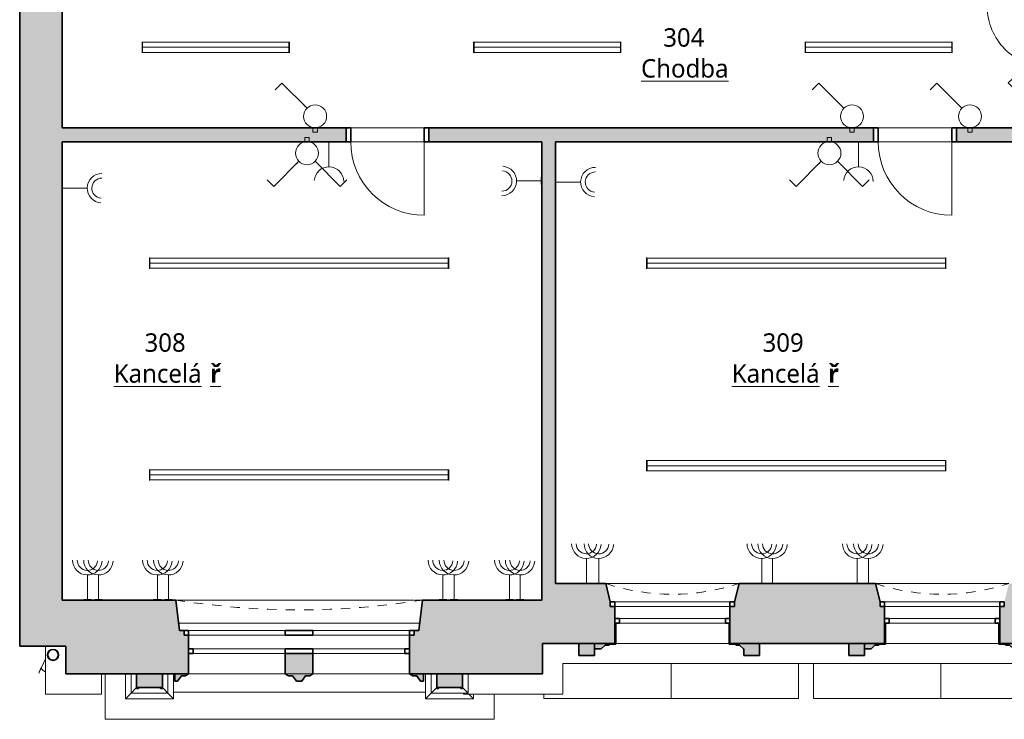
# Model space of a CAD drawing. Header units: metres. Extents: x -0.2 to 46.4, y -4.9 to 28.
# Tile 1 of 15: x -0.2 to 10.5, y -0.5 to 7.1. Entities that reach past the tile are written whole.
import ezdxf

# ---------------------------------------------------------------- set-up
doc = ezdxf.new("R2010")
doc.units = ezdxf.units.M
doc.linetypes.add('AV - Cerch_ 1 tecka 4mm', pattern=[0.006, 0.004, -0.001, 0, -0.001])
doc.layers.add('AV-MISTNOSTI', color=5, linetype='Continuous', lineweight=5, true_color=0x0000ff)
doc.layers.add('AV-TEXTY', color=5, linetype='Continuous', lineweight=13, true_color=0x0000ff)
doc.layers.add('AV-SRAFY', color=7, linetype='Continuous', lineweight=35)
doc.layers.add('AV-STAVBA', color=7, linetype='Continuous', lineweight=18)
doc.styles.add('Trebuchet MS_B', font='trebuc.ttf', dxfattribs={"height": 0.2})

# ---------------------------------------------------------------- blocks, each defined once
blk = doc.blocks.new('DO_2-L_Ocel_ - 1250x1970-985152-3NP')
at = {"layer": 'AV-STAVBA', "color": 254, "true_color": 0xcccccc}
for p, q in [((0.65, 0.725), (0.65, 0.075)), ((-0.6, 0.075), (-0.176, 0.499)), ((-0.635, 0.075), (-0.635, -0.075)), ((-0.6, 0.075), (0.65, 0.075)), ((0, 0.075), (0, -0.075)), ((0.685, 0.075), (0.685, -0.075)), ((-0.6, -0.075), (0.65, -0.075))]:
    blk.add_line(p, q, dxfattribs=at)
at = {"layer": 'AV-STAVBA', "color": 254, "lineweight": 35, "true_color": 0xcccccc}
for p, q in [((-0.6, 0.075), (-0.635, 0.075)), ((-0.635, 0.075), (-0.635, -0.075)), ((-0.6, -0.075), (-0.6, 0.075)), ((0.685, 0.075), (0.65, 0.075)), ((0.65, 0.075), (0.65, -0.075)), ((0.685, -0.075), (0.685, 0.075)), ((-0.635, -0.075), (-0.6, -0.075)), ((0.65, -0.075), (0.685, -0.075))]:
    blk.add_line(p, q, dxfattribs=at)
at = {"layer": 'AV-STAVBA', "color": 254, "linetype": 'AV - Cerch_ 1 tecka 4mm', "true_color": 0xcccccc}
for p, q in [((-0.635, 0.075), (0.685, 0.075)), ((-0.6, 0.075), (0.65, 0.075)), ((-0.635, -0.075), (0.685, -0.075)), ((-0.6, -0.075), (0.65, -0.075))]:
    blk.add_line(p, q, dxfattribs=at)
at = {"layer": 'AV-STAVBA', "color": 254, "true_color": 0xcccccc}
for centre, radius, start, end in [((0.65, 0.075), 0.65, 89.9951, 180), ((-0.6, 0.075), 0.6, 360, 45)]:
    blk.add_arc(centre, radius, start, end, dxfattribs=at)
blk = doc.blocks.new('DO_1-P_Ocel_ - 800x1970_150-917843-3NP')
at = {"layer": 'AV-STAVBA', "color": 254, "true_color": 0xcccccc}
for p, q in [((-0.4, 0.875), (-0.4, 0.075)), ((-0.4, 0.075), (0.4, 0.075)), ((-0.4, -0.075), (0.4, -0.075))]:
    blk.add_line(p, q, dxfattribs=at)
at = {"layer": 'AV-STAVBA', "color": 254, "linetype": 'AV - Cerch_ 1 tecka 4mm', "true_color": 0xcccccc}
for p, q in [((-0.45, 0.075), (0.45, 0.075)), ((-0.4, 0.075), (0.4, 0.075)), ((-0.45, -0.075), (0.45, -0.075)), ((-0.4, -0.075), (0.4, -0.075))]:
    blk.add_line(p, q, dxfattribs=at)
at = {"layer": 'AV-STAVBA', "color": 254, "lineweight": 35, "true_color": 0xcccccc}
for p, q in [((-0.4, 0.075), (-0.45, 0.075)), ((-0.45, 0.075), (-0.45, -0.075)), ((-0.4, -0.075), (-0.4, 0.075)), ((0.45, 0.075), (0.4, 0.075)), ((0.4, 0.075), (0.4, -0.075)), ((0.45, -0.075), (0.45, 0.075)), ((-0.45, -0.075), (-0.4, -0.075)), ((0.4, -0.075), (0.45, -0.075))]:
    blk.add_line(p, q, dxfattribs=at)
at = {"layer": 'AV-STAVBA', "color": 254, "true_color": 0xcccccc}
blk.add_arc((-0.4, 0.075), 0.8, 0, 90, dxfattribs=at)
blk = doc.blocks.new('WI_2-2_dvojité_bez středního sloupku - 1250x2320-1217601-3NP')
at = {"layer": 'AV-STAVBA', "color": 254, "linetype": 'AV - Cerch_ 1 tecka 4mm', "lineweight": 13, "true_color": 0xcccccc}
for p, q in [((0.675, 0.325), (-0.675, 0.325)), ((-0.675, 0.325), (0.675, 0.325)), ((0.625, 0.325), (-0.625, 0.325)), ((0.675, -0.325), (-0.675, -0.325)), ((0.625, -0.325), (-0.625, -0.325)), ((-0.625, -0.325), (0.625, -0.325))]:
    blk.add_line(p, q, dxfattribs=at)
at = {"layer": 'AV-STAVBA', "color": 254, "lineweight": 35, "true_color": 0xcccccc}
for p, q in [((-0.625, 0.125), (-0.675, 0.125)), ((-0.675, 0.125), (-0.675, 0.075)), ((-0.625, 0.075), (-0.625, 0.125)), ((0.675, 0.125), (0.625, 0.125)), ((0.625, 0.125), (0.625, 0.075)), ((0.675, 0.075), (0.675, 0.125)), ((-0.675, 0.075), (-0.625, 0.075)), ((0.625, 0.075), (0.675, 0.075)), ((-0.625, -0.105), (-0.625, -0.055)), ((-0.625, -0.055), (-0.575, -0.055)), ((-0.575, -0.105), (-0.625, -0.105)), ((-0.575, -0.055), (-0.575, -0.105)), ((0.575, -0.105), (0.575, -0.055)), ((0.575, -0.055), (0.625, -0.055)), ((0.625, -0.105), (0.575, -0.105)), ((0.625, -0.055), (0.625, -0.105))]:
    blk.add_line(p, q, dxfattribs=at)
at = {"layer": 'AV-STAVBA', "color": 254, "true_color": 0xcccccc}
for p, q in [((-0.675, 0.075), (-0.675, 0.125)), ((-0.675, 0.125), (0.675, 0.125)), ((-0.625, 0.125), (0.031, 0.125)), ((-0.625, 0.075), (-0.625, 0.125)), ((0.031, 0.125), (0.625, 0.125)), ((0.625, 0.075), (0.625, 0.125)), ((0.675, 0.075), (0.675, 0.125)), ((-0.675, 0.075), (0.675, 0.075)), ((0.031, 0.075), (-0.625, 0.075)), ((0.625, 0.075), (0.031, 0.075)), ((-0.625, -0.055), (-0.625, -0.105)), ((-0.625, -0.055), (0.625, -0.055)), ((-0.625, -0.105), (0.625, -0.105)), ((0.031, -0.055), (-0.575, -0.055)), ((-0.575, -0.055), (-0.575, -0.105)), ((-0.575, -0.105), (0.031, -0.105)), ((0.575, -0.055), (0.031, -0.055)), ((0.031, -0.105), (0.575, -0.105)), ((0.575, -0.055), (0.575, -0.105)), ((0.625, -0.055), (0.625, -0.105))]:
    blk.add_line(p, q, dxfattribs=at)
blk = doc.blocks.new('GM_Nika se zkoseným ostěním a klenutým nadpražím - 1350x2500_200-1217707-3NP')
at = {"layer": 'AV-STAVBA', "color": 254, "linetype": 'AV - Cerch_ 1 tecka 4mm', "lineweight": 13, "true_color": 0xcccccc}
for p, q in [((0.675, 0.325), (-0.675, 0.325)), ((0.725, -0.325), (-0.725, -0.325))]:
    blk.add_line(p, q, dxfattribs=at)
blk.add_arc((0, -2.537), 2.328, 71.8558, 108.1442, dxfattribs=at)
blk = doc.blocks.new('GM_Nika_zkosené ostění - v900-1218213-3NP')
at = {"layer": 'AV-STAVBA', "color": 254, "linetype": 'AV - Cerch_ 1 tecka 4mm', "lineweight": 13, "true_color": 0xcccccc}
blk.add_line((-0.6, 0.325), (0.85, 0.325), dxfattribs=at)
blk = doc.blocks.new('WI_4-4_dvojité - 2400x2350-1624758-3NP')
at = {"layer": 'AV-STAVBA', "color": 254, "linetype": 'AV - Cerch_ 1 tecka 4mm', "lineweight": 13, "true_color": 0xcccccc}
for p, q in [((1.25, 0.4), (-1.25, 0.4)), ((1.2, 0.4), (-1.2, 0.4)), ((-1.2, 0.4), (1.2, 0.4)), ((1.25, -0.4), (-1.25, -0.4)), ((-1.25, -0.4), (1.25, -0.4)), ((1.2, -0.4), (-1.2, -0.4))]:
    blk.add_line(p, q, dxfattribs=at)
at = {"layer": 'AV-STAVBA', "color": 254, "lineweight": 35, "true_color": 0xcccccc}
for p, q in [((-1.15, 0.18), (-1.2, 0.18)), ((-1.2, 0.13), (-1.15, 0.13)), ((-1.15, 0.13), (-1.15, 0.18)), ((-0.15, 0.18), (-0.15, 0.13)), ((-0.15, 0.13), (0.15, 0.13)), ((0.15, 0.13), (0.15, 0.18)), ((1.2, 0.18), (1.15, 0.18)), ((1.15, 0.18), (1.15, 0.13)), ((1.15, 0.13), (1.2, 0.13)), ((-1.2, -0.07), (-1.25, -0.07)), ((-1.2, -0.02), (-1.2, -0.07)), ((-0.15, -0.07), (-0.15, -0.02)), ((-0.15, -0.02), (0.15, -0.02)), ((0.15, -0.07), (-0.15, -0.07)), ((0.15, -0.02), (0.15, -0.07)), ((1.2, -0.07), (1.2, -0.02)), ((1.25, -0.07), (1.2, -0.07))]:
    blk.add_line(p, q, dxfattribs=at)
at = {"layer": 'AV-STAVBA', "color": 254, "true_color": 0xcccccc}
for p, q in [((-1.2, 0.13), (-1.2, 0.18)), ((-1.2, 0.18), (1.2, 0.18)), ((-1.2, 0.13), (1.2, 0.13)), ((-1.15, 0.18), (-0.15, 0.18)), ((-1.15, 0.13), (-1.15, 0.18)), ((-0.15, 0.13), (-1.15, 0.13)), ((0.15, 0.18), (1.15, 0.18)), ((1.15, 0.13), (0.15, 0.13)), ((1.15, 0.13), (1.15, 0.18)), ((1.2, 0.13), (1.2, 0.18)), ((-1.25, -0.02), (-1.25, -0.07)), ((-1.25, -0.02), (1.25, -0.02)), ((-1.25, -0.07), (1.25, -0.07)), ((-0.15, -0.02), (-1.2, -0.02)), ((-1.2, -0.02), (-1.2, -0.07)), ((-1.2, -0.07), (-0.15, -0.07)), ((1.2, -0.02), (0.15, -0.02)), ((0.15, -0.07), (1.2, -0.07)), ((1.2, -0.02), (1.2, -0.07)), ((1.25, -0.02), (1.25, -0.07))]:
    blk.add_line(p, q, dxfattribs=at)
blk = doc.blocks.new('GM_Nika se zkoseným ostěním a klenutým nadpražím - 2600x2500_6500-1221267-3NP')
at = {"layer": 'AV-STAVBA', "color": 254, "linetype": 'AV - Cerch_ 1 tecka 4mm', "lineweight": 13, "true_color": 0xcccccc}
for p, q in [((1.3, 0.4), (-1.3, 0.4)), ((1.34, -0.4), (-1.34, -0.4))]:
    blk.add_line(p, q, dxfattribs=at)
blk.add_arc((0, -8.794), 8.5, 80.9297, 99.0703, dxfattribs=at)
blk = doc.blocks.new('GM_Nika_zkosené ostění - v850-1221131-3NP')
at = {"layer": 'AV-STAVBA', "color": 254, "linetype": 'AV - Cerch_ 1 tecka 4mm', "lineweight": 13, "true_color": 0xcccccc}
blk.add_line((-1.215, 0.4), (1.465, 0.4), dxfattribs=at)
blk = doc.blocks.new('GM_Detový svod_1 - GM_Detový svod_04-1520184-3NP')
at = {"layer": 'AV-STAVBA', "color": 254, "true_color": 0xcccccc}
blk.add_line((0.045, 0.191), (0.001, 0.097), dxfattribs=at)
at = {"layer": 'AV-STAVBA', "color": 254, "true_color": 0xcccccc, "flags": 128}
blk.add_lwpolyline([(0.001, 0.097), (0, 0.095), (-0.002, 0.092), (-0.003, 0.089), (-0.004, 0.086), (-0.005, 0.084), (-0.007, 0.081), (-0.008, 0.078), (-0.009, 0.076), (-0.01, 0.074), (-0.011, 0.071), (-0.012, 0.069), (-0.013, 0.067), (-0.014, 0.065), (-0.015, 0.063), (-0.016, 0.061), (-0.017, 0.059), (-0.017, 0.058), (-0.018, 0.056), (-0.019, 0.055), (-0.019, 0.053), (-0.02, 0.052), (-0.02, 0.051), (-0.021, 0.05), (-0.021, 0.049), (-0.022, 0.049), (-0.022, 0.048), (-0.022, 0.047), (-0.022, 0.047), (-0.022, 0.047), (-0.023, 0.047), (-0.023, 0.047)], dxfattribs=at)
at = {"layer": 'AV-STAVBA', "color": 254, "lineweight": 35, "true_color": 0xcccccc}
for radius, start, end in [(0.06, 360, 180), (0.06, 180, 360), (0.058, 360, 180), (0.058, 180, 360)]:
    blk.add_arc((0.127, 0.233), radius, start, end, dxfattribs=at)
at = {"layer": 'AV-STAVBA', "color": 254, "true_color": 0xcccccc}
blk.add_arc((0.032, 0.021), 0.06, 155, 170, dxfattribs=at)
blk.add_open_spline([(0.003, 0.101), (0.001, 0.099), (-0.001, 0.093), (0.002, 0.083), (0.011, 0.07), (0.026, 0.058), (0.038, 0.051), (0.044, 0.048)], degree=3, knots=[0.4499189, 0.4499189, 0.4499189, 0.4499189, 0.5555556, 0.6666667, 0.7777778, 0.8888889, 1, 1, 1, 1], dxfattribs=at)
blk = doc.blocks.new('Podokenní římsa 3NP - Podokenní římsa 3NP-1611802-3NP')
at = {"layer": 'AV-STAVBA', "color": 254, "true_color": 0xcccccc}
for p, q in [((0.045, 0.328), (0.045, -0.192)), ((5.665, -0.192), (5.665, 0.138)), ((5.665, 0.138), (17.495, 0.138)), ((0.655, 0.028), (0.655, -0.192)), ((0.655, -0.192), (0.045, -0.192)), ((4.585, -0.192), (4.585, -0.182)), ((4.585, -0.192), (5.665, -0.192))]:
    blk.add_line(p, q, dxfattribs=at)
blk = doc.blocks.new('Tympanon a šambrána 3NP2 - Tympanon a šambrána 2NP-1614480-3NP')
at = {"layer": 'AV-STAVBA', "true_color": 0xcccccc}
h = blk.add_hatch(color=254, dxfattribs=at)
h.paths.add_polyline_path([(7.675, 0.228), (7.8, 0.228), (7.8, 0.358), (7.48, 0.358), (7.48, 0.578), (7.47, 0.578), (7.47, 0.348), (7.535, 0.348), (7.55, 0.339), (7.585, 0.339), (7.628, 0.297), (7.63, 0.297), (7.63, 0.228)])
h.paths.add_polyline_path([(6.01, 0.297), (6.082, 0.297), (6.125, 0.339), (6.16, 0.339), (6.175, 0.348), (6.24, 0.348), (6.24, 0.578), (6.23, 0.578), (6.23, 0.358), (6.01, 0.358)])
blk.add_hatch(color=254, dxfattribs=at).paths.add_polyline_path([(6.01, 0.228), (6.01, 0.358), (5.84, 0.358), (5.84, 0.228)])
at = {"layer": 'AV-STAVBA', "color": 254, "lineweight": 35, "true_color": 0xcccccc}
for p, q in [((6.23, 0.578), (6.23, 0.358)), ((6.24, 0.348), (6.24, 0.578)), ((7.47, 0.578), (7.47, 0.348)), ((7.48, 0.358), (7.48, 0.578)), ((6.01, 0.358), (5.84, 0.358)), ((5.84, 0.358), (5.84, 0.228)), ((6.23, 0.358), (6.01, 0.358)), ((6.01, 0.358), (6.01, 0.297)), ((6.01, 0.228), (6.01, 0.358)), ((6.082, 0.297), (6.125, 0.339)), ((6.125, 0.339), (6.16, 0.339)), ((6.16, 0.339), (6.175, 0.348)), ((6.175, 0.348), (6.24, 0.348)), ((7.47, 0.348), (7.535, 0.348)), ((7.8, 0.358), (7.48, 0.358)), ((7.535, 0.348), (7.55, 0.339)), ((7.55, 0.339), (7.585, 0.339)), ((7.585, 0.339), (7.628, 0.297)), ((7.8, 0.228), (7.8, 0.358)), ((5.84, 0.228), (6.01, 0.228)), ((6.01, 0.297), (6.082, 0.297)), ((7.628, 0.297), (7.63, 0.297)), ((7.63, 0.297), (7.63, 0.228)), ((7.63, 0.228), (7.8, 0.228))]:
    blk.add_line(p, q, dxfattribs=at)
blk = doc.blocks.new('Tympanon a šambrána 3NP1 - Tympanon a šambrána 2NP-1615617-3NP')
at = {"layer": 'AV-STAVBA', "true_color": 0xcccccc}
h = blk.add_hatch(color=254, dxfattribs=at)
h.paths.add_polyline_path([(7.782, 0.228), (7.8, 0.228), (7.8, 0.358), (7.48, 0.358), (7.48, 0.578), (7.47, 0.578), (7.47, 0.348), (7.535, 0.348), (7.55, 0.339), (7.585, 0.339), (7.628, 0.297), (7.63, 0.297), (7.63, 0.228)])
h.paths.add_polyline_path([(6.082, 0.297), (6.125, 0.339), (6.16, 0.339), (6.175, 0.348), (6.24, 0.348), (6.24, 0.578), (6.23, 0.578), (6.23, 0.358), (6.01, 0.358), (6.01, 0.297)])
blk.add_hatch(color=254, dxfattribs=at).paths.add_polyline_path([(6.01, 0.228), (6.01, 0.358), (5.84, 0.358), (5.84, 0.228)])
at = {"layer": 'AV-STAVBA', "color": 254, "lineweight": 35, "true_color": 0xcccccc}
for p, q in [((6.23, 0.578), (6.23, 0.358)), ((6.24, 0.348), (6.24, 0.578)), ((7.47, 0.578), (7.47, 0.348)), ((7.48, 0.358), (7.48, 0.578)), ((6.01, 0.358), (5.84, 0.358)), ((5.84, 0.358), (5.84, 0.228)), ((6.23, 0.358), (6.01, 0.358)), ((6.01, 0.358), (6.01, 0.297)), ((6.01, 0.228), (6.01, 0.358)), ((6.082, 0.297), (6.125, 0.339)), ((6.125, 0.339), (6.16, 0.339)), ((6.16, 0.339), (6.175, 0.348)), ((6.175, 0.348), (6.24, 0.348)), ((7.47, 0.348), (7.535, 0.348)), ((7.8, 0.358), (7.48, 0.358)), ((7.535, 0.348), (7.55, 0.339)), ((7.55, 0.339), (7.585, 0.339)), ((7.585, 0.339), (7.628, 0.297)), ((7.8, 0.228), (7.8, 0.358)), ((5.84, 0.228), (6.01, 0.228)), ((6.01, 0.297), (6.082, 0.297)), ((7.628, 0.297), (7.63, 0.297)), ((7.63, 0.297), (7.63, 0.228)), ((7.63, 0.228), (7.8, 0.228))]:
    blk.add_line(p, q, dxfattribs=at)
blk = doc.blocks.new('Šambrána krajní_2NP - Šambrána krajní_2NP-1626826-3NP')
at = {"layer": 'AV-STAVBA', "true_color": 0xcccccc}
h = blk.add_hatch(color=254, dxfattribs=at)
h.paths.add_polyline_path([(1.48, -0.052), (1.521, 0.005), (1.566, 0.005), (1.6, 0.028), (1.45, 0.028), (1.45, -0.052)])
h.paths.add_polyline_path([(4.15, -0.052), (4.15, 0.028), (4, 0.028), (4.034, 0.005), (4.079, 0.005), (4.12, -0.052), (4.132, -0.052)])
h.paths.add_polyline_path([(2.77, -0.052), (2.83, -0.052), (2.871, 0.005), (2.916, 0.005), (2.95, 0.028), (2.95, 0.248), (2.65, 0.248), (2.65, 0.028), (2.684, 0.005), (2.729, 0.005), (2.748, -0.022)])
for points in [[(1.315, -0.122), (1.315, 0.028), (1.035, 0.028), (1.035, -0.122), (1.094, -0.122)], [(4.575, -0.122), (4.575, 0.028), (4.295, 0.028), (4.295, -0.122), (4.385, -0.122)]]:
    blk.add_hatch(color=254, dxfattribs=at).paths.add_polyline_path(points)
h = blk.add_hatch(color=254, dxfattribs=at)
h.paths.add_polyline_path([(1.035, -0.132), (1.055, -0.132), (1.055, -0.122), (1.035, -0.122)])
h.paths.add_polyline_path([(1.315, -0.132), (1.315, -0.122), (1.295, -0.122), (1.295, -0.132)])
h = blk.add_hatch(color=254, dxfattribs=at)
h.paths.add_polyline_path([(4.575, -0.132), (4.575, -0.122), (4.555, -0.122), (4.555, -0.132)])
h.paths.add_polyline_path([(4.295, -0.132), (4.315, -0.132), (4.315, -0.122), (4.295, -0.122)])
at = {"layer": 'AV-STAVBA', "color": 254, "lineweight": 35, "true_color": 0xcccccc}
for p, q in [((2.95, 0.248), (2.65, 0.248)), ((2.65, 0.248), (2.65, 0.028)), ((2.95, 0.028), (2.95, 0.248)), ((1.315, 0.028), (1.035, 0.028)), ((1.035, 0.028), (1.035, -0.122)), ((1.315, -0.122), (1.315, 0.028)), ((1.6, 0.028), (1.45, 0.028)), ((1.45, 0.028), (1.45, -0.052)), ((1.48, -0.052), (1.521, 0.005)), ((1.521, 0.005), (1.566, 0.005)), ((1.566, 0.005), (1.6, 0.028)), ((2.65, 0.028), (2.684, 0.005)), ((2.684, 0.005), (2.729, 0.005)), ((2.729, 0.005), (2.77, -0.052)), ((2.83, -0.052), (2.871, 0.005)), ((2.871, 0.005), (2.916, 0.005)), ((2.916, 0.005), (2.95, 0.028)), ((4.15, 0.028), (4, 0.028)), ((4, 0.028), (4.034, 0.005)), ((4.034, 0.005), (4.079, 0.005)), ((4.079, 0.005), (4.12, -0.052)), ((4.15, -0.052), (4.15, 0.028)), ((4.575, 0.028), (4.295, 0.028)), ((4.295, 0.028), (4.295, -0.122)), ((4.575, -0.122), (4.575, 0.028)), ((1.45, -0.052), (1.48, -0.052)), ((2.77, -0.052), (2.83, -0.052)), ((4.12, -0.052), (4.15, -0.052)), ((1.055, -0.122), (1.035, -0.122)), ((1.035, -0.122), (1.035, -0.132)), ((1.035, -0.122), (1.315, -0.122)), ((1.035, -0.132), (1.055, -0.132)), ((1.055, -0.132), (1.055, -0.122)), ((1.315, -0.122), (1.295, -0.122)), ((1.295, -0.122), (1.295, -0.132)), ((1.295, -0.132), (1.315, -0.132)), ((1.315, -0.132), (1.315, -0.122)), ((4.315, -0.122), (4.295, -0.122)), ((4.295, -0.122), (4.295, -0.132)), ((4.295, -0.122), (4.575, -0.122)), ((4.295, -0.132), (4.315, -0.132)), ((4.315, -0.132), (4.315, -0.122)), ((4.575, -0.122), (4.555, -0.122)), ((4.555, -0.122), (4.555, -0.132)), ((4.555, -0.132), (4.575, -0.132)), ((4.575, -0.132), (4.575, -0.122))]:
    blk.add_line(p, q, dxfattribs=at)
at = {"layer": 'AV-STAVBA', "color": 254, "true_color": 0xcccccc}
for p, q in [((0.693, 0.028), (0.693, -0.467)), ((0.914, -0.243), (0.914, 0.028)), ((0.975, -0.182), (0.975, 0.028)), ((1.375, 0.028), (1.375, -0.182)), ((1.435, -0.112), (1.435, 0.028)), ((4.174, 0.028), (4.174, -0.112)), ((4.235, -0.182), (4.235, 0.028)), ((4.635, 0.028), (4.635, -0.182)), ((0.914, -0.243), (0.975, -0.182)), ((0.975, -0.182), (1.035, -0.122)), ((1.375, -0.182), (0.975, -0.182)), ((1.375, -0.182), (1.315, -0.122)), ((1.435, -0.243), (1.375, -0.182)), ((1.435, -0.112), (1.435, -0.145)), ((1.435, -0.145), (1.435, -0.243)), ((1.435, -0.172), (4.174, -0.172)), ((4.174, -0.145), (4.174, -0.112)), ((4.174, -0.243), (4.174, -0.145)), ((4.174, -0.243), (4.235, -0.182)), ((4.235, -0.182), (4.295, -0.122)), ((4.635, -0.182), (4.235, -0.182)), ((4.635, -0.182), (4.575, -0.122)), ((4.695, -0.243), (4.645, -0.192)), ((4.695, -0.192), (4.695, -0.243)), ((4.917, -0.467), (4.917, -0.192)), ((1.435, -0.243), (0.914, -0.243)), ((4.695, -0.243), (4.174, -0.243)), ((0.693, -0.467), (4.917, -0.467))]:
    blk.add_line(p, q, dxfattribs=at)
blk = doc.blocks.new('D0089 - 1514 - OÚPSŘ_Benešova_rvt-1-3NP')
at = {"layer": 'AV-SRAFY', "lineweight": 18, "true_color": 0xcccccc}
for points in [[(-0.235, 0.828), (0.225, 0.828), (0.225, 14.748), (-0.235, 14.748), (-0.235, 2.144)], [(5.435, 1.008), (5.585, 1.008), (5.585, 5.808), (5.435, 5.808), (5.435, 2.144)]]:
    blk.add_hatch(color=254, dxfattribs=at).paths.add_polyline_path(points)
h = blk.add_hatch(color=254, dxfattribs=at)
h.paths.add_polyline_path([(9.94, 5.808), (10.925, 5.808), (10.925, 5.958), (9.94, 5.958)])
h.paths.add_polyline_path([(5.585, 5.808), (9.04, 5.808), (9.04, 5.958), (4.21, 5.958), (4.21, 5.808), (5.435, 5.808)])
h.paths.add_polyline_path([(0.225, 5.808), (3.31, 5.808), (3.31, 5.958), (0.225, 5.958)])
h = blk.add_hatch(color=254, dxfattribs=at)
h.paths.add_polyline_path([(5.445, 0.358), (6.23, 0.358), (6.23, 0.758), (6.18, 0.758), (6.18, 0.808), (6.13, 1.008), (5.435, 1.008), (5.435, 0.358)])
h.paths.add_polyline_path([(11.725, 0.358), (12.1, 0.358), (12.1, 0.758), (12.05, 0.758), (12.05, 0.808), (12, 1.008), (10.51, 1.008), (10.46, 0.808), (10.46, 0.758), (10.41, 0.758), (10.41, 0.358), (11.218, 0.358)])
h.paths.add_polyline_path([(13.57, 0.358), (15, 0.358), (15, 0.758), (14.95, 0.758), (14.95, 0.808), (14.9, 1.008), (13.45, 1.008), (13.4, 0.808), (13.4, 0.758), (13.35, 0.758), (13.35, 0.358)])
h.paths.add_polyline_path([(33.979, 0.358), (33.979, 0.828), (34.05, 0.828), (34.05, 1.008), (33.32, 1.008), (33.27, 0.808), (33.27, 0.758), (33.22, 0.758), (33.22, 0.358), (33.491, 0.358)])
h.paths.add_polyline_path([(16.25, 0.358), (18.52, 0.358), (18.52, 0.758), (18.47, 0.758), (18.47, 0.808), (18.42, 0.808), (18.38, 1.008), (16.35, 1.008), (16.3, 0.808), (16.3, 0.758), (16.25, 0.758), (16.25, 0.578)])
h.paths.add_polyline_path([(20.92, 0.358), (23.16, 0.358), (23.16, 0.758), (23.11, 0.758), (23.11, 0.808), (23.06, 1.008), (21.06, 1.008), (21.02, 0.808), (20.97, 0.808), (20.97, 0.758), (20.92, 0.758), (20.92, 0.7)])
h.paths.add_polyline_path([(7.48, 0.358), (9.16, 0.358), (9.16, 0.758), (9.11, 0.758), (9.11, 0.808), (9.06, 1.008), (7.58, 1.008), (7.53, 0.808), (7.53, 0.758), (7.48, 0.758), (7.48, 0.578)])
h.paths.add_polyline_path([(31.97, 0.358), (31.97, 0.758), (31.92, 0.758), (31.92, 0.808), (31.87, 1.008), (30.38, 1.008), (30.33, 0.808), (30.33, 0.758), (30.28, 0.758), (30.28, 0.358), (31.466, 0.358)])
h.paths.add_polyline_path([(24.41, 0.358), (26.11, 0.358), (26.11, 0.758), (26.06, 0.758), (26.06, 0.808), (26.01, 1.008), (24.51, 1.008), (24.46, 0.808), (24.46, 0.758), (24.41, 0.758), (24.41, 0.578)])
h.paths.add_polyline_path([(27.36, 0.358), (29.03, 0.358), (29.03, 0.758), (28.98, 0.758), (28.98, 0.808), (28.93, 1.008), (27.46, 1.008), (27.41, 0.808), (27.41, 0.758), (27.36, 0.758), (27.36, 0.578)])
h = blk.add_hatch(color=254, dxfattribs=at)
h.paths.add_polyline_path([(4.638, 0.028), (5.445, 0.028), (5.445, 0.358), (5.435, 0.358), (5.435, 0.828), (4.14, 0.828), (4.1, 0.498), (4.05, 0.498), (4.05, 0.448), (4, 0.448), (4, 0.028), (4.385, 0.028)])
h.paths.add_polyline_path([(0.265, 0.028), (1.6, 0.028), (1.6, 0.448), (1.55, 0.448), (1.55, 0.498), (1.5, 0.498), (1.46, 0.828), (-0.235, 0.828), (-0.235, 0.328), (0.265, 0.328), (0.265, 0.159)])
at = {"layer": 'AV-STAVBA', "color": 254, "lineweight": 35, "true_color": 0xcccccc}
for p, q in [((-0.235, 14.748), (-0.235, 0.828)), ((0.225, 5.958), (0.225, 7.708)), ((3.31, 5.958), (0.225, 5.958)), ((3.31, 5.808), (3.31, 5.958)), ((9.04, 5.958), (4.21, 5.958)), ((4.21, 5.958), (4.21, 5.808)), ((9.04, 5.808), (9.04, 5.958)), ((10.925, 5.958), (9.94, 5.958)), ((9.94, 5.958), (9.94, 5.808)), ((0.225, 0.828), (0.225, 5.808)), ((0.225, 5.808), (3.31, 5.808)), ((4.21, 5.808), (5.435, 5.808)), ((5.435, 5.808), (5.435, 1.008)), ((5.585, 1.008), (5.585, 5.808)), ((5.585, 5.808), (9.04, 5.808)), ((9.94, 5.808), (10.925, 5.808)), ((5.435, 1.008), (5.435, 0.828)), ((6.13, 1.008), (5.585, 1.008)), ((6.18, 0.808), (6.13, 1.008)), ((7.58, 1.008), (7.53, 0.808)), ((9.06, 1.008), (7.58, 1.008)), ((9.11, 0.808), (9.06, 1.008)), ((-0.235, 0.828), (-0.235, 0.328)), ((1.46, 0.828), (0.225, 0.828)), ((1.5, 0.498), (1.46, 0.828)), ((4.14, 0.828), (4.1, 0.498)), ((5.435, 0.828), (4.14, 0.828)), ((6.23, 0.628), (6.23, 0.758)), ((7.48, 0.758), (7.48, 0.628)), ((9.16, 0.628), (9.16, 0.758)), ((10.41, 0.758), (10.41, 0.628)), ((6.23, 0.358), (6.23, 0.578)), ((7.48, 0.578), (7.48, 0.358)), ((9.16, 0.358), (9.16, 0.578)), ((10.41, 0.578), (10.41, 0.358)), ((1.55, 0.498), (1.5, 0.498)), ((1.55, 0.448), (1.55, 0.498)), ((1.6, 0.448), (1.55, 0.448)), ((1.6, 0.028), (1.6, 0.448)), ((4.05, 0.448), (4, 0.448)), ((4, 0.448), (4, 0.028)), ((4.1, 0.498), (4.05, 0.498)), ((4.05, 0.498), (4.05, 0.448)), ((-0.235, 0.328), (0.265, 0.328)), ((0.265, 0.328), (0.265, 0.028)), ((5.445, 0.028), (5.445, 0.358)), ((5.445, 0.358), (6.23, 0.358)), ((7.48, 0.358), (9.16, 0.358)), ((10.41, 0.358), (12.1, 0.358)), ((0.265, 0.028), (1.6, 0.028)), ((4, 0.028), (5.445, 0.028))]:
    blk.add_line(p, q, dxfattribs=at)
at = {"layer": 'AV-STAVBA', "color": 254, "true_color": 0xcccccc}
for p, q in [((3.36, 5.958), (4.16, 5.958)), ((9.09, 5.958), (9.89, 5.958)), ((4.16, 5.808), (3.36, 5.808)), ((9.89, 5.808), (9.09, 5.808)), ((7.48, 0.758), (6.23, 0.758)), ((10.41, 0.758), (9.16, 0.758)), ((1.49, 0.578), (4.11, 0.578)), ((2.65, 0.448), (1.6, 0.448)), ((4, 0.448), (2.95, 0.448)), ((7.47, 0.358), (6.24, 0.358)), ((10.4, 0.358), (9.17, 0.358)), ((6.84, 0.138), (6.84, -0.242)), ((8.223, -0.242), (8.223, 0.138)), ((8.388, 0.138), (8.388, -0.242)), ((9.77, 0.138), (9.77, -0.242)), ((2.65, 0.028), (1.6, 0.028)), ((4, 0.028), (2.95, 0.028)), ((5.458, -0.192), (5.458, -0.242)), ((6.84, -0.242), (5.458, -0.242)), ((8.223, -0.242), (6.84, -0.242)), ((9.77, -0.242), (8.388, -0.242)), ((11.153, -0.242), (9.77, -0.242))]:
    blk.add_line(p, q, dxfattribs=at)
at = {"layer": 'AV-STAVBA', "color": 254, "lineweight": 18, "true_color": 0xcccccc}
for name, p, rotation in [('DO_2-L_Ocel_ - 1250x1970-985152-3NP', (11, 6.623), 89.99999999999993), ('DO_1-P_Ocel_ - 800x1970_150-917843-3NP', (3.76, 5.883), 180), ('DO_1-P_Ocel_ - 800x1970_150-917843-3NP', (9.49, 5.883), 180), ('GM_Nika se zkoseným ostěním a klenutým nadpražím - 1350x2500_200-1217707-3NP', (6.855, 0.683), 180), ('GM_Nika se zkoseným ostěním a klenutým nadpražím - 1350x2500_200-1217707-3NP', (9.785, 0.683), 180), ('GM_Nika se zkoseným ostěním a klenutým nadpražím - 2600x2500_6500-1221267-3NP', (2.8, 0.428), 180), ('WI_4-4_dvojité - 2400x2350-1624758-3NP', (2.8, 0.428), 180)]:
    blk.add_blockref(name, p, dxfattribs=dict(at, rotation=rotation))
for name, p in [('GM_Nika_zkosené ostění - v900-1218213-3NP', (6.73, 0.683)), ('WI_2-2_dvojité_bez středního sloupku - 1250x2320-1217601-3NP', (6.855, 0.683)), ('GM_Nika_zkosené ostění - v900-1218213-3NP', (9.66, 0.683)), ('WI_2-2_dvojité_bez středního sloupku - 1250x2320-1217601-3NP', (9.785, 0.683)), ('GM_Nika_zkosené ostění - v850-1221131-3NP', (2.675, 0.428)), ('Tympanon a šambrána 3NP2 - Tympanon a šambrána 2NP-1614480-3NP', (0, 0)), ('Tympanon a šambrána 3NP1 - Tympanon a šambrána 2NP-1615617-3NP', (2.93, 0)), ('Podokenní římsa 3NP - Podokenní římsa 3NP-1611802-3NP', (0, 0)), ('GM_Detový svod_1 - GM_Detový svod_04-1520184-3NP', (0, 0)), ('Šambrána krajní_2NP - Šambrána krajní_2NP-1626826-3NP', (0, 0))]:
    blk.add_blockref(name, p, dxfattribs=at)
blk = doc.blocks.new('EF_Zásuvka - Dvojzásuvka-V4-3NP')
at = {"layer": 'AV-STAVBA'}
for p, q in [((28.801, 1.013), (28.881, 1.013)), ((28.801, 1.008), (28.801, 1.013)), ((28.811, 1.013), (28.871, 1.013)), ((28.871, 1.013), (28.811, 1.013)), ((28.811, 1.013), (28.871, 1.013)), ((28.871, 1.013), (28.811, 1.013)), ((28.866, 1.013), (28.816, 1.013)), ((28.866, 1.013), (28.816, 1.013)), ((28.859, 1.013), (28.821, 1.013)), ((28.859, 1.013), (28.821, 1.013)), ((28.859, 1.013), (28.821, 1.013)), ((28.859, 1.013), (28.821, 1.013)), ((28.828, 1.013), (28.832, 1.013)), ((28.828, 1.013), (28.832, 1.013)), ((28.83, 1.013), (28.834, 1.013)), ((28.83, 1.013), (28.834, 1.013)), ((28.842, 1.013), (28.838, 1.013)), ((28.842, 1.013), (28.838, 1.013)), ((28.847, 1.013), (28.843, 1.013)), ((28.847, 1.013), (28.843, 1.013)), ((28.851, 1.013), (28.847, 1.013)), ((28.851, 1.013), (28.847, 1.013)), ((28.852, 1.013), (28.848, 1.013)), ((28.852, 1.013), (28.848, 1.013)), ((28.881, 1.013), (28.881, 1.008))]:
    blk.add_line(p, q, dxfattribs=at)
blk = doc.blocks.new('EF_Vypínač - Dvojklapka-835340-3NP')
at = {"layer": 'AV-STAVBA'}
for p, q in [((1.1, 8.393), (1.18, 8.393)), ((1.1, 8.388), (1.1, 8.393)), ((1.18, 8.388), (1.1, 8.388)), ((1.17, 8.393), (1.11, 8.393)), ((1.11, 8.393), (1.17, 8.393)), ((1.116, 8.343), (1.116, 8.388)), ((1.164, 8.343), (1.116, 8.343)), ((1.164, 8.388), (1.164, 8.343)), ((1.18, 8.393), (1.18, 8.388))]:
    blk.add_line(p, q, dxfattribs=at)
blk = doc.blocks.new('EF_Vypínač - Jednoklapka-835338-3NP')
at = {"layer": 'AV-STAVBA'}
for p, q in [((2.934, 5.963), (3.014, 5.963)), ((2.934, 5.958), (2.934, 5.963)), ((3.014, 5.958), (2.934, 5.958)), ((3.004, 5.963), (2.944, 5.963)), ((2.944, 5.963), (3.004, 5.963)), ((2.95, 5.913), (2.95, 5.958)), ((2.998, 5.913), (2.95, 5.913)), ((2.998, 5.958), (2.998, 5.913)), ((3.014, 5.963), (3.014, 5.958))]:
    blk.add_line(p, q, dxfattribs=at)
blk = doc.blocks.new('EF_Zásuvka - Jednozásuvka-840808-3NP')
at = {"layer": 'AV-STAVBA'}
for p, q in [((1.322, 8.393), (1.402, 8.393)), ((1.322, 8.388), (1.322, 8.393)), ((1.332, 8.393), (1.392, 8.393)), ((1.392, 8.393), (1.332, 8.393)), ((1.332, 8.393), (1.392, 8.393)), ((1.387, 8.393), (1.337, 8.393)), ((1.38, 8.393), (1.342, 8.393)), ((1.38, 8.393), (1.342, 8.393)), ((1.35, 8.393), (1.353, 8.393)), ((1.35, 8.393), (1.353, 8.393)), ((1.363, 8.393), (1.36, 8.393)), ((1.363, 8.393), (1.36, 8.393)), ((1.373, 8.393), (1.37, 8.393)), ((1.373, 8.393), (1.37, 8.393)), ((1.402, 8.393), (1.402, 8.388))]:
    blk.add_line(p, q, dxfattribs=at)
blk = doc.blocks.new('LF_Závěsné lineární svítidlo - 1600x120-926339-3NP')
at = {"layer": 'AV-STAVBA', "color": 5, "true_color": 0x0000ff}
for p, q in [((-0.8, -0.06), (-0.8, 0.06)), ((0.8, 0), (-0.8, 0)), ((-0.795, -0.055), (-0.795, 0.055)), ((-0.795, 0.055), (0.795, 0.055)), ((0.795, 0.055), (0.795, -0.055)), ((0.8, 0.06), (0.8, -0.06)), ((0.795, -0.055), (-0.795, -0.055))]:
    blk.add_line(p, q, dxfattribs=at)
blk = doc.blocks.new('LF_Závěsné lineární svítidlo - 3250x120-926795-3NP')
at = {"layer": 'AV-STAVBA', "color": 5, "true_color": 0x0000ff}
for p, q in [((-1.625, -0.06), (-1.625, 0.06)), ((1.625, 0), (-1.625, 0)), ((-1.62, -0.055), (-1.62, 0.055)), ((-1.62, 0.055), (1.62, 0.055)), ((1.62, 0.055), (1.62, -0.055)), ((1.625, 0.06), (1.625, -0.06)), ((1.62, -0.055), (-1.62, -0.055))]:
    blk.add_line(p, q, dxfattribs=at)
blk = doc.blocks.new('LF_Závěsné lineární svítidlo - 3250x120-926095-3NP')
at = {"layer": 'AV-STAVBA', "color": 5, "true_color": 0x0000ff}
for p, q in [((-1.625, -0.06), (-1.625, 0.06)), ((1.625, 0), (-1.625, 0)), ((-1.62, -0.055), (-1.62, 0.055)), ((-1.62, 0.055), (1.62, 0.055)), ((1.62, 0.055), (1.62, -0.055)), ((1.625, 0.06), (1.625, -0.06)), ((1.62, -0.055), (-1.62, -0.055))]:
    blk.add_line(p, q, dxfattribs=at)

msp = doc.modelspace()

# ---------------------------------------------------------------- linework, layer by layer
at = {"layer": 'AV-TEXTY', "lineweight": 5}
for p, q in [((2.613, 6.444), (2.541, 6.372)), ((2.886, 6.172), (2.613, 6.444)), ((8.444, 6.444), (8.372, 6.372)), ((8.717, 6.172), (8.444, 6.444)), ((9.726, 6.444), (9.654, 6.372)), ((9.998, 6.172), (9.726, 6.444)), ((2.886, 6.172), (2.856, 6.201)), ((8.717, 6.172), (8.687, 6.201)), ((9.998, 6.172), (9.969, 6.201)), ((3.124, 5.535), (3.124, 5.808)), ((8.875, 5.535), (8.875, 5.808)), ((2.797, 5.595), (2.525, 5.322)), ((2.797, 5.595), (2.767, 5.565)), ((2.974, 5.595), (3.247, 5.322)), ((8.471, 5.595), (8.199, 5.322)), ((8.471, 5.595), (8.442, 5.565)), ((8.648, 5.595), (8.921, 5.322)), ((2.525, 5.322), (2.453, 5.394)), ((3.247, 5.322), (3.319, 5.394)), ((5.162, 5.381), (5.435, 5.381)), ((5.858, 5.369), (5.585, 5.369)), ((8.199, 5.322), (8.127, 5.394)), ((8.921, 5.322), (8.993, 5.394)), ((0.498, 5.303), (0.225, 5.303)), ((5.92, 1.281), (5.92, 1.008)), ((6.055, 1.281), (6.055, 1.008)), ((7.825, 1.281), (7.825, 1.008)), ((7.943, 1.281), (7.943, 1.008)), ((8.861, 1.281), (8.861, 1.008)), ((8.983, 1.281), (8.983, 1.008)), ((0.5, 1.101), (0.5, 0.828)), ((0.62, 1.101), (0.62, 0.828)), ((1.26, 1.101), (1.26, 0.828)), ((1.38, 1.101), (1.38, 0.828)), ((4.361, 1.101), (4.361, 0.828)), ((4.483, 1.101), (4.483, 0.828)), ((5.084, 1.101), (5.084, 0.828)), ((5.2, 1.101), (5.2, 0.828))]:
    msp.add_line(p, q, dxfattribs=at)
for centre in [(2.974, 6.083), (8.805, 6.083), (10.087, 6.083), (2.886, 5.683), (8.56, 5.683)]:
    msp.add_circle(centre, 0.125, dxfattribs=at)
for centre, radius, start, end in [((0.658, 5.303), 0.16, 90, 266.4105), ((3.124, 5.375), 0.16, 360, 176.4105), ((5.002, 5.381), 0.16, 270, 86.4105), ((5.002, 5.381), 0.11, 270, 86.4105), ((6.018, 5.369), 0.16, 90, 266.4105), ((6.018, 5.369), 0.11, 90, 266.4105), ((8.875, 5.375), 0.16, 360, 176.4105), ((0.658, 5.303), 0.11, 90, 266.4105), ((5.92, 1.441), 0.16, 180, 356.4105), ((5.92, 1.441), 0.11, 180, 356.4105), ((6.055, 1.441), 0.16, 180, 356.4105), ((6.055, 1.441), 0.11, 180, 356.4105), ((7.825, 1.441), 0.16, 180, 356.4105), ((7.825, 1.441), 0.11, 180, 356.4105), ((7.943, 1.441), 0.16, 180, 356.4105), ((7.943, 1.441), 0.11, 180, 356.4105), ((8.861, 1.441), 0.16, 180, 356.4105), ((8.861, 1.441), 0.11, 180, 356.4105), ((8.983, 1.441), 0.16, 180, 356.4105), ((8.983, 1.441), 0.11, 180, 356.4105), ((0.5, 1.261), 0.16, 180, 356.4105), ((0.5, 1.261), 0.11, 180, 356.4105), ((0.62, 1.261), 0.16, 180, 356.4105), ((0.62, 1.261), 0.11, 180, 356.4105), ((1.26, 1.261), 0.16, 180, 356.4105), ((1.26, 1.261), 0.11, 180, 356.4105), ((1.38, 1.261), 0.16, 180, 356.4105), ((1.38, 1.261), 0.11, 180, 356.4105), ((4.361, 1.261), 0.16, 180, 356.4105), ((4.361, 1.261), 0.11, 180, 356.4105), ((4.483, 1.261), 0.16, 180, 356.4105), ((4.483, 1.261), 0.11, 180, 356.4105), ((5.084, 1.261), 0.16, 180, 356.4105), ((5.084, 1.261), 0.11, 180, 356.4105), ((5.2, 1.261), 0.16, 180, 356.4105), ((5.2, 1.261), 0.11, 180, 356.4105)]:
    msp.add_arc(centre, radius, start, end, dxfattribs=at)

# ---------------------------------------------------------------- block references
at = {"lineweight": 5}
msp.add_blockref('D0089 - 1514 - OÚPSŘ_Benešova_rvt-1-3NP', (0, 0), dxfattribs=at)
at = {"layer": 'AV-STAVBA', "color": 5, "true_color": 0x0000ff, "extrusion": (0, 0, -1), "rotation": 180}
for name, p in [('LF_Závěsné lineární svítidlo - 1600x120-926339-3NP', (-1.895, 6.833)), ('LF_Závěsné lineární svítidlo - 1600x120-926339-3NP', (-5.495, 6.833)), ('LF_Závěsné lineární svítidlo - 1600x120-926339-3NP', (-9.095, 6.833)), ('LF_Závěsné lineární svítidlo - 3250x120-926795-3NP', (-2.8, 4.488)), ('LF_Závěsné lineární svítidlo - 3250x120-926095-3NP', (-8.2, 4.488)), ('LF_Závěsné lineární svítidlo - 3250x120-926795-3NP', (-2.8, 2.188)), ('LF_Závěsné lineární svítidlo - 3250x120-926095-3NP', (-8.2, 2.288))]:
    msp.add_blockref(name, p, dxfattribs=at)
at = {"layer": 'AV-STAVBA'}
for name, p in [('EF_Vypínač - Jednoklapka-835338-3NP', (0, 0)), ('EF_Vypínač - Jednoklapka-835338-3NP', (5.831, 0)), ('EF_Vypínač - Jednoklapka-835338-3NP', (7.113, 0)), ('EF_Zásuvka - Dvojzásuvka-V4-3NP', (-22.921, 0)), ('EF_Zásuvka - Dvojzásuvka-V4-3NP', (-22.786, 0)), ('EF_Zásuvka - Dvojzásuvka-V4-3NP', (-21.016, 0)), ('EF_Zásuvka - Dvojzásuvka-V4-3NP', (-20.898, 0)), ('EF_Zásuvka - Dvojzásuvka-V4-3NP', (-19.98, 0)), ('EF_Zásuvka - Dvojzásuvka-V4-3NP', (-19.858, 0)), ('EF_Zásuvka - Dvojzásuvka-V4-3NP', (-28.341, -0.18)), ('EF_Zásuvka - Dvojzásuvka-V4-3NP', (-28.221, -0.18)), ('EF_Zásuvka - Dvojzásuvka-V4-3NP', (-27.581, -0.18)), ('EF_Zásuvka - Dvojzásuvka-V4-3NP', (-27.461, -0.18)), ('EF_Zásuvka - Dvojzásuvka-V4-3NP', (-24.48, -0.18)), ('EF_Zásuvka - Dvojzásuvka-V4-3NP', (-24.358, -0.18)), ('EF_Zásuvka - Dvojzásuvka-V4-3NP', (-23.757, -0.18)), ('EF_Zásuvka - Dvojzásuvka-V4-3NP', (-23.641, -0.18))]:
    msp.add_blockref(name, p, dxfattribs=at)
for name, p, rotation in [('EF_Vypínač - Dvojklapka-835340-3NP', (4.026, 14.196), 180), ('EF_Zásuvka - Jednozásuvka-840808-3NP', (4.486, 14.196), 180), ('EF_Vypínač - Dvojklapka-835340-3NP', (9.7, 14.196), 180), ('EF_Zásuvka - Jednozásuvka-840808-3NP', (10.237, 14.196), 180), ('EF_Zásuvka - Dvojzásuvka-V4-3NP', (6.443, -23.46), 90), ('EF_Zásuvka - Dvojzásuvka-V4-3NP', (4.577, 34.21), 270), ('EF_Zásuvka - Dvojzásuvka-V4-3NP', (-0.783, 34.144), 270)]:
    msp.add_blockref(name, p, dxfattribs=dict(at, rotation=rotation))

# ---------------------------------------------------------------- texts
at = {"layer": 'AV-MISTNOSTI', "char_height": 0.2, "attachment_point": 1, "style": 'Trebuchet MS_B'}
for s, insert, width in [('304', (6.755, 7.04), 0.60127), ('\\LChodba', (6.514, 6.704), 1.1865), ('308', (1.121, 3.726), 0.60127), ('309', (7.834, 3.726), 0.60127), ('\\LKancelá', (0.787, 3.39), 1.26667), ('\\L\\fTrebuchet MS|b1|i0|c238|p34|;\\Lř', (1.832, 3.39), 0.1443), ('\\LKancelá', (7.5, 3.39), 1.26667), ('\\L\\fTrebuchet MS|b1|i0|c238|p34|;\\Lř', (8.545, 3.39), 0.1443)]:
    msp.add_mtext(s, dxfattribs=dict(at, insert=insert, width=width))

doc.saveas('drawing.dxf')
